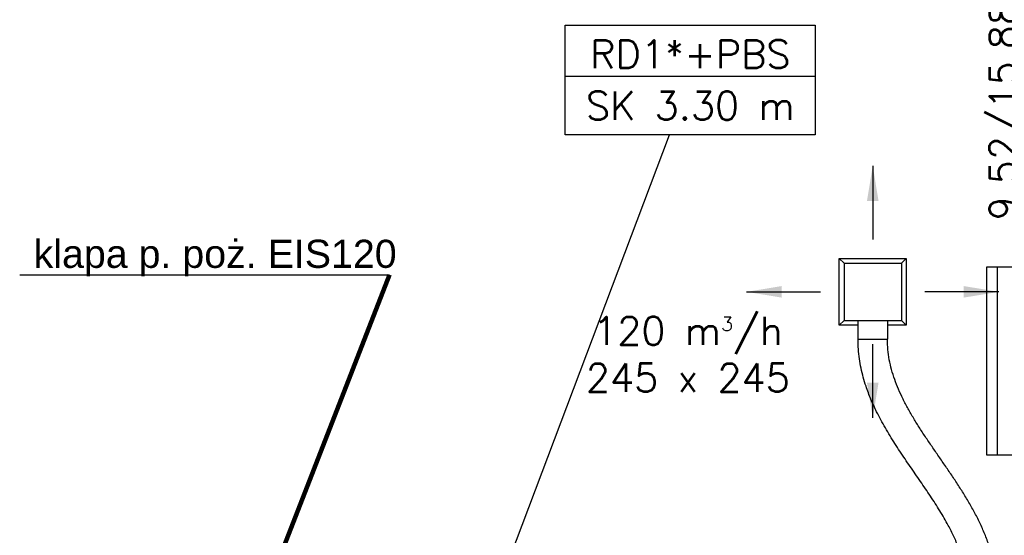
# Model space of a CAD drawing. Header units: millimetres. Extents: x 295542 to 440356, y 17772 to 133669.
# Tile 58 of 73: x 318203 to 322398, y 51578 to 53777. Entities that reach past the tile are written whole.
import ezdxf

# ---------------------------------------------------------------- set-up
doc = ezdxf.new("R2010")
doc.units = ezdxf.units.MM
doc.linetypes.add('Ciągłe', pattern=[0])
for name, color, linetype in [('0_freon', 50, 'Ciągłe'), ('0_klmatyzacja', 210, 'Continuous'), ('0_opis_wentylacja', 110, 'Ciągłe'), ('FLUID-N5', 7, 'Continuous'), ('FLUID-N5-120-ARRGR', 7, 'Continuous'), ('FLUID-W5-120-INF', 7, 'Continuous')]:
    doc.layers.add(name, color=color, linetype=linetype)
doc.styles.add('FDBES', font='simplex.shx')
doc.styles.get("Standard").update_dxf_attribs({"font": 'arial.ttf'})
doc.linetypes.add('ZIGZAG', pattern='A,0.0001,-0.2,[131,ltypeshp.shx,S=0.2,R=0,X=-0.2,Y=0],-0.4,[131,ltypeshp.shx,S=0.2,R=180,X=0.2,Y=0],-0.2', length=0.8001)
doc.dimstyles.new('CADKON cm', dxfattribs={"dimscale": 10, "dimtxt": 2.5, "dimasz": 2.5, "dimexe": 1.8, "dimexo": 5, "dimgap": 0.6, "dimtad": 1, "dimrnd": 0.1, "dimtxsty": 'Standard', "dimblk1": 'OBLIQUE', "dimblk2": 'OBLIQUE', "dimsah": 1, "dimcen": 2.5, "dimadec": 1, "dimazin": 2, "dimtfac": 1, "dimtix": 1, "dimtmove": 2, "dimatfit": 3, "dimldrblk": 'OPEN30', "dimfxl": 5, "dimfxlon": 1, "dimtfill": 1, "dimtolj": 1, "dimarcsym": 0})
doc.dimstyles.new('FDBES', dxfattribs={"dimscale": 50, "dimtxt": 4, "dimasz": 2.5, "dimexe": 0.8, "dimexo": 2, "dimgap": 1, "dimtad": 1, "dimdsep": 46, "dimtxsty": 'FDBES', "dimcen": 2.5, "dimclrd": 4, "dimclre": 5, "dimadec": 0, "dimazin": 0, "dimtfac": 1, "dimtmove": 0, "dimatfit": 3, "dimfxl": 1, "dimarcsym": 0})

# ---------------------------------------------------------------- blocks, each defined once
blk = doc.blocks.new('*U359')
at = {"color": 0, "linetype": 'ByBlock', "lineweight": -2}
for p, q in [((-142.5, 142.5), (-122.5, 122.5)), ((-142.5, 142.5), (-142.5, -142.5)), ((142.5, 142.5), (-142.5, 142.5)), ((142.5, 142.5), (122.5, 122.5)), ((142.5, -142.5), (142.5, 142.5)), ((-122.5, 122.5), (-122.5, -122.5)), ((122.5, 122.5), (-122.5, 122.5)), ((122.5, 122.5), (122.5, -122.5)), ((-142.5, -142.5), (-122.5, -122.5)), ((-62.5, -122.5), (-122.5, -122.5)), ((62.5, -122.5), (-62.5, -122.5)), ((-62.5, -122.5), (-62.5, -202.5)), ((122.5, -122.5), (62.5, -122.5)), ((62.5, -202.5), (62.5, -122.5)), ((122.5, -122.5), (142.5, -142.5)), ((-142.5, -142.5), (-62.5, -142.5)), ((62.5, -142.5), (142.5, -142.5)), ((62.5, -202.5), (-62.5, -202.5))]:
    blk.add_line(p, q, dxfattribs=at)
blk = doc.blocks.new('_OBLIQUE')
at = {"color": 0, "linetype": 'ByBlock'}
blk.add_line((-0.5, -0.5), (0.5, 0.5), dxfattribs=at)
blk = doc.blocks.new('*U373')
at = {"color": 160, "linetype": 'Continuous', "lineweight": -2}
for p, q in [((-62.5, 0), (62.5, 0)), ((529.8, -1080.5), (404.8, -1080.5))]:
    blk.add_line(p, q, dxfattribs=at)
at = {"color": 160, "linetype": 'ZIGZAG', "lineweight": -2, "ltscale": 50}
for points, knots in [([(404.8, -1080.5), (404.8, -1069.5), (404, -1047.5), (400.5, -1015.1), (394.9, -983), (387.2, -951.1), (377.6, -919.5), (364.2, -882.7), (346, -840.8), (324.9, -799), (298.6, -752), (266.6, -699.9), (224.9, -637.2), (181.4, -574), (137.3, -510.1), (94.1, -445.1), (59.9, -389.5), (34.5, -343.9), (13.4, -303.3), (-8.4, -255.7), (-27.1, -206.5), (-40.6, -162), (-50.1, -123), (-57.1, -83), (-61.5, -42), (-62.5, -14.1), (-62.5, 0)], [0, 0, 0, 0, 37.792253, 75.584507, 113.37676, 151.169013, 188.961267, 226.75352, 283.4419, 340.13028, 377.922533, 453.50704, 529.091547, 604.676053, 680.26056, 755.845067, 831.429573, 869.221827, 907.01408, 963.70246, 1020.39084, 1058.183093, 1095.975346, 1133.7676, 1171.559853, 1209.352106, 1209.352106, 1209.352106, 1209.352106]), ([(529.8, -1080.5), (529.3, -1062), (528.2, -1025.1), (520.3, -970.9), (508.2, -918.3), (492.1, -867.4), (472.8, -818.2), (450.6, -770.3), (426.2, -723.8), (399.9, -678.4), (372.2, -634), (343.6, -590.3), (314.5, -547.4), (285.2, -504.9), (256.2, -462.8), (227.8, -421.1), (200.5, -379.5), (174.7, -338), (150.7, -296.6), (128.9, -255.2), (109.6, -213.6), (93.2, -171.8), (79.9, -129.7), (70.1, -87.1), (63.7, -43.8), (62.9, -14.6), (62.5, 0)], [0, 0, 0, 0, 5.572858, 11.044722, 16.458418, 21.84764, 27.237043, 32.642542, 38.071893, 43.525546, 48.997653, 54.477181, 59.949023, 65.395068, 70.795272, 76.128715, 81.37468, 86.513881, 91.529876, 96.410791, 101.151449, 105.755971, 110.240802, 114.637806, 118.996849, 123.386732, 123.386732, 123.386732, 123.386732])]:
    blk.add_open_spline(points, degree=3, knots=knots, dxfattribs=at)
blk = doc.blocks.new('*U63')
at = {"color": 5}
blk.add_leader([(31.5, 0), (0, 0)], dimstyle='FDBES', override={"dimscale": 6, "dimclrd": 5}, dxfattribs=at)
blk.add_leader([(31.5, 0), (0, 0)], dimstyle='FDBES', override={"dimscale": 6, "dimclrd": 5}, dxfattribs=at)
blk.add_leader([(31.5, 0), (0, 0)], dimstyle='FDBES', override={"dimscale": 6, "dimclrd": 5}, dxfattribs=at)
blk.add_leader([(31.5, 0), (0, 0)], dimstyle='FDBES', override={"dimscale": 6, "dimclrd": 5}, dxfattribs=at)
blk.add_leader([(31.5, 0), (0, 0)], dimstyle='FDBES', override={"dimscale": 6, "dimclrd": 5}, dxfattribs=at)
blk.add_leader([(31.5, 0), (0, 0)], dimstyle='FDBES', override={"dimscale": 6, "dimclrd": 5}, dxfattribs=at)
blk.add_leader([(31.5, 0), (0, 0)], dimstyle='FDBES', override={"dimscale": 6, "dimclrd": 5}, dxfattribs=at)
blk.add_leader([(31.5, 0), (0, 0)], dimstyle='FDBES', override={"dimscale": 6, "dimclrd": 5}, dxfattribs=at)
blk.add_leader([(31.5, 0), (0, 0)], dimstyle='FDBES', override={"dimscale": 6, "dimclrd": 5}, dxfattribs=at)
blk.add_leader([(31.5, 0), (0, 0)], dimstyle='FDBES', override={"dimscale": 6, "dimclrd": 5}, dxfattribs=at)
blk.add_leader([(31.5, 0), (0, 0)], dimstyle='FDBES', override={"dimscale": 6, "dimclrd": 5}, dxfattribs=at)
blk.add_leader([(31.5, 0), (0, 0)], dimstyle='FDBES', override={"dimscale": 6, "dimclrd": 5}, dxfattribs=at)
blk.add_leader([(31.5, 0), (0, 0)], dimstyle='FDBES', override={"dimscale": 6, "dimclrd": 5}, dxfattribs=at)
blk.add_leader([(31.5, 0), (0, 0)], dimstyle='FDBES', override={"dimscale": 6, "dimclrd": 5}, dxfattribs=at)
blk.add_leader([(31.5, 0), (0, 0)], dimstyle='FDBES', override={"dimscale": 6, "dimclrd": 5}, dxfattribs=at)
blk.add_leader([(31.5, 0), (0, 0)], dimstyle='FDBES', override={"dimscale": 6, "dimclrd": 5}, dxfattribs=at)
blk.add_leader([(31.5, 0), (0, 0)], dimstyle='FDBES', override={"dimscale": 6, "dimclrd": 5}, dxfattribs=at)
blk.add_leader([(31.5, 0), (0, 0)], dimstyle='FDBES', override={"dimscale": 6, "dimclrd": 5}, dxfattribs=at)
blk.add_leader([(31.5, 0), (0, 0)], dimstyle='FDBES', override={"dimscale": 6, "dimclrd": 5}, dxfattribs=at)
blk.add_leader([(31.5, 0), (0, 0)], dimstyle='FDBES', override={"dimscale": 6, "dimclrd": 5}, dxfattribs=at)
blk.add_leader([(31.5, 0), (0, 0)], dimstyle='FDBES', override={"dimscale": 6, "dimclrd": 5}, dxfattribs=at)
blk.add_leader([(31.5, 0), (0, 0)], dimstyle='FDBES', override={"dimscale": 6, "dimclrd": 5}, dxfattribs=at)
blk.add_leader([(31.5, 0), (0, 0)], dimstyle='FDBES', override={"dimscale": 6, "dimclrd": 5}, dxfattribs=at)
blk.add_leader([(31.5, 0), (0, 0)], dimstyle='FDBES', override={"dimscale": 6, "dimclrd": 5}, dxfattribs=at)
blk.add_leader([(31.5, 0), (0, 0)], dimstyle='FDBES', override={"dimscale": 6, "dimclrd": 5}, dxfattribs=at)
blk.add_leader([(31.5, 0), (0, 0)], dimstyle='FDBES', override={"dimscale": 6, "dimclrd": 5}, dxfattribs=at)
blk.add_leader([(31.5, 0), (0, 0)], dimstyle='FDBES', override={"dimscale": 6, "dimclrd": 5}, dxfattribs=at)
blk.add_leader([(31.5, 0), (0, 0)], dimstyle='FDBES', override={"dimscale": 6, "dimclrd": 5}, dxfattribs=at)
blk.add_leader([(31.5, 0), (0, 0)], dimstyle='FDBES', override={"dimscale": 6, "dimclrd": 5}, dxfattribs=at)
blk.add_leader([(31.5, 0), (0, 0)], dimstyle='FDBES', override={"dimscale": 6, "dimclrd": 5}, dxfattribs=at)
blk.add_leader([(31.5, 0), (0, 0)], dimstyle='FDBES', override={"dimscale": 6, "dimclrd": 5}, dxfattribs=at)
blk = doc.blocks.new('*U64')
at = {"color": 5}
blk.add_leader([(-31.5, 0), (0, 0)], dimstyle='FDBES', override={"dimscale": 6, "dimclrd": 5}, dxfattribs=at)
blk.add_leader([(-31.5, 0), (0, 0)], dimstyle='FDBES', override={"dimscale": 6, "dimclrd": 5}, dxfattribs=at)
blk.add_leader([(-31.5, 0), (0, 0)], dimstyle='FDBES', override={"dimscale": 6, "dimclrd": 5}, dxfattribs=at)
blk.add_leader([(-31.5, 0), (0, 0)], dimstyle='FDBES', override={"dimscale": 6, "dimclrd": 5}, dxfattribs=at)
blk.add_leader([(-31.5, 0), (0, 0)], dimstyle='FDBES', override={"dimscale": 6, "dimclrd": 5}, dxfattribs=at)
blk.add_leader([(-31.5, 0), (0, 0)], dimstyle='FDBES', override={"dimscale": 6, "dimclrd": 5}, dxfattribs=at)
blk.add_leader([(-31.5, 0), (0, 0)], dimstyle='FDBES', override={"dimscale": 6, "dimclrd": 5}, dxfattribs=at)
blk.add_leader([(-31.5, 0), (0, 0)], dimstyle='FDBES', override={"dimscale": 6, "dimclrd": 5}, dxfattribs=at)
blk.add_leader([(-31.5, 0), (0, 0)], dimstyle='FDBES', override={"dimscale": 6, "dimclrd": 5}, dxfattribs=at)
blk.add_leader([(-31.5, 0), (0, 0)], dimstyle='FDBES', override={"dimscale": 6, "dimclrd": 5}, dxfattribs=at)
blk.add_leader([(-31.5, 0), (0, 0)], dimstyle='FDBES', override={"dimscale": 6, "dimclrd": 5}, dxfattribs=at)
blk.add_leader([(-31.5, 0), (0, 0)], dimstyle='FDBES', override={"dimscale": 6, "dimclrd": 5}, dxfattribs=at)
blk.add_leader([(-31.5, 0), (0, 0)], dimstyle='FDBES', override={"dimscale": 6, "dimclrd": 5}, dxfattribs=at)
blk.add_leader([(-31.5, 0), (0, 0)], dimstyle='FDBES', override={"dimscale": 6, "dimclrd": 5}, dxfattribs=at)
blk.add_leader([(-31.5, 0), (0, 0)], dimstyle='FDBES', override={"dimscale": 6, "dimclrd": 5}, dxfattribs=at)
blk.add_leader([(-31.5, 0), (0, 0)], dimstyle='FDBES', override={"dimscale": 6, "dimclrd": 5}, dxfattribs=at)
blk.add_leader([(-31.5, 0), (0, 0)], dimstyle='FDBES', override={"dimscale": 6, "dimclrd": 5}, dxfattribs=at)
blk.add_leader([(-31.5, 0), (0, 0)], dimstyle='FDBES', override={"dimscale": 6, "dimclrd": 5}, dxfattribs=at)
blk.add_leader([(-31.5, 0), (0, 0)], dimstyle='FDBES', override={"dimscale": 6, "dimclrd": 5}, dxfattribs=at)
blk.add_leader([(-31.5, 0), (0, 0)], dimstyle='FDBES', override={"dimscale": 6, "dimclrd": 5}, dxfattribs=at)
blk.add_leader([(-31.5, 0), (0, 0)], dimstyle='FDBES', override={"dimscale": 6, "dimclrd": 5}, dxfattribs=at)
blk.add_leader([(-31.5, 0), (0, 0)], dimstyle='FDBES', override={"dimscale": 6, "dimclrd": 5}, dxfattribs=at)
blk.add_leader([(-31.5, 0), (0, 0)], dimstyle='FDBES', override={"dimscale": 6, "dimclrd": 5}, dxfattribs=at)
blk.add_leader([(-31.5, 0), (0, 0)], dimstyle='FDBES', override={"dimscale": 6, "dimclrd": 5}, dxfattribs=at)
blk.add_leader([(-31.5, 0), (0, 0)], dimstyle='FDBES', override={"dimscale": 6, "dimclrd": 5}, dxfattribs=at)
blk.add_leader([(-31.5, 0), (0, 0)], dimstyle='FDBES', override={"dimscale": 6, "dimclrd": 5}, dxfattribs=at)
blk.add_leader([(-31.5, 0), (0, 0)], dimstyle='FDBES', override={"dimscale": 6, "dimclrd": 5}, dxfattribs=at)
blk.add_leader([(-31.5, 0), (0, 0)], dimstyle='FDBES', override={"dimscale": 6, "dimclrd": 5}, dxfattribs=at)
blk.add_leader([(-31.5, 0), (0, 0)], dimstyle='FDBES', override={"dimscale": 6, "dimclrd": 5}, dxfattribs=at)
blk.add_leader([(-31.5, 0), (0, 0)], dimstyle='FDBES', override={"dimscale": 6, "dimclrd": 5}, dxfattribs=at)
blk.add_leader([(-31.5, 0), (0, 0)], dimstyle='FDBES', override={"dimscale": 6, "dimclrd": 5}, dxfattribs=at)
blk = doc.blocks.new('*U65')
at = {"color": 5}
blk.add_leader([(0, 31.5), (0, 0)], dimstyle='FDBES', override={"dimscale": 6, "dimclrd": 5}, dxfattribs=at)
blk.add_leader([(0, 31.5), (0, 0)], dimstyle='FDBES', override={"dimscale": 6, "dimclrd": 5}, dxfattribs=at)
blk.add_leader([(0, 31.5), (0, 0)], dimstyle='FDBES', override={"dimscale": 6, "dimclrd": 5}, dxfattribs=at)
blk.add_leader([(0, 31.5), (0, 0)], dimstyle='FDBES', override={"dimscale": 6, "dimclrd": 5}, dxfattribs=at)
blk.add_leader([(0, 31.5), (0, 0)], dimstyle='FDBES', override={"dimscale": 6, "dimclrd": 5}, dxfattribs=at)
blk.add_leader([(0, 31.5), (0, 0)], dimstyle='FDBES', override={"dimscale": 6, "dimclrd": 5}, dxfattribs=at)
blk.add_leader([(0, 31.5), (0, 0)], dimstyle='FDBES', override={"dimscale": 6, "dimclrd": 5}, dxfattribs=at)
blk.add_leader([(0, 31.5), (0, 0)], dimstyle='FDBES', override={"dimscale": 6, "dimclrd": 5}, dxfattribs=at)
blk.add_leader([(0, 31.5), (0, 0)], dimstyle='FDBES', override={"dimscale": 6, "dimclrd": 5}, dxfattribs=at)
blk.add_leader([(0, 31.5), (0, 0)], dimstyle='FDBES', override={"dimscale": 6, "dimclrd": 5}, dxfattribs=at)
blk.add_leader([(0, 31.5), (0, 0)], dimstyle='FDBES', override={"dimscale": 6, "dimclrd": 5}, dxfattribs=at)
blk.add_leader([(0, 31.5), (0, 0)], dimstyle='FDBES', override={"dimscale": 6, "dimclrd": 5}, dxfattribs=at)
blk.add_leader([(0, 31.5), (0, 0)], dimstyle='FDBES', override={"dimscale": 6, "dimclrd": 5}, dxfattribs=at)
blk.add_leader([(0, 31.5), (0, 0)], dimstyle='FDBES', override={"dimscale": 6, "dimclrd": 5}, dxfattribs=at)
blk.add_leader([(0, 31.5), (0, 0)], dimstyle='FDBES', override={"dimscale": 6, "dimclrd": 5}, dxfattribs=at)
blk.add_leader([(0, 31.5), (0, 0)], dimstyle='FDBES', override={"dimscale": 6, "dimclrd": 5}, dxfattribs=at)
blk.add_leader([(0, 31.5), (0, 0)], dimstyle='FDBES', override={"dimscale": 6, "dimclrd": 5}, dxfattribs=at)
blk.add_leader([(0, 31.5), (0, 0)], dimstyle='FDBES', override={"dimscale": 6, "dimclrd": 5}, dxfattribs=at)
blk.add_leader([(0, 31.5), (0, 0)], dimstyle='FDBES', override={"dimscale": 6, "dimclrd": 5}, dxfattribs=at)
blk.add_leader([(0, 31.5), (0, 0)], dimstyle='FDBES', override={"dimscale": 6, "dimclrd": 5}, dxfattribs=at)
blk.add_leader([(0, 31.5), (0, 0)], dimstyle='FDBES', override={"dimscale": 6, "dimclrd": 5}, dxfattribs=at)
blk.add_leader([(0, 31.5), (0, 0)], dimstyle='FDBES', override={"dimscale": 6, "dimclrd": 5}, dxfattribs=at)
blk.add_leader([(0, 31.5), (0, 0)], dimstyle='FDBES', override={"dimscale": 6, "dimclrd": 5}, dxfattribs=at)
blk.add_leader([(0, 31.5), (0, 0)], dimstyle='FDBES', override={"dimscale": 6, "dimclrd": 5}, dxfattribs=at)
blk.add_leader([(0, 31.5), (0, 0)], dimstyle='FDBES', override={"dimscale": 6, "dimclrd": 5}, dxfattribs=at)
blk.add_leader([(0, 31.5), (0, 0)], dimstyle='FDBES', override={"dimscale": 6, "dimclrd": 5}, dxfattribs=at)
blk.add_leader([(0, 31.5), (0, 0)], dimstyle='FDBES', override={"dimscale": 6, "dimclrd": 5}, dxfattribs=at)
blk.add_leader([(0, 31.5), (0, 0)], dimstyle='FDBES', override={"dimscale": 6, "dimclrd": 5}, dxfattribs=at)
blk.add_leader([(0, 31.5), (0, 0)], dimstyle='FDBES', override={"dimscale": 6, "dimclrd": 5}, dxfattribs=at)
blk.add_leader([(0, 31.5), (0, 0)], dimstyle='FDBES', override={"dimscale": 6, "dimclrd": 5}, dxfattribs=at)
blk.add_leader([(0, 31.5), (0, 0)], dimstyle='FDBES', override={"dimscale": 6, "dimclrd": 5}, dxfattribs=at)
blk = doc.blocks.new('*U66')
at = {"color": 5}
blk.add_leader([(0, -31.5), (0, 0)], dimstyle='FDBES', override={"dimscale": 6, "dimclrd": 5}, dxfattribs=at)
blk.add_leader([(0, -31.5), (0, 0)], dimstyle='FDBES', override={"dimscale": 6, "dimclrd": 5}, dxfattribs=at)
blk.add_leader([(0, -31.5), (0, 0)], dimstyle='FDBES', override={"dimscale": 6, "dimclrd": 5}, dxfattribs=at)
blk.add_leader([(0, -31.5), (0, 0)], dimstyle='FDBES', override={"dimscale": 6, "dimclrd": 5}, dxfattribs=at)
blk.add_leader([(0, -31.5), (0, 0)], dimstyle='FDBES', override={"dimscale": 6, "dimclrd": 5}, dxfattribs=at)
blk.add_leader([(0, -31.5), (0, 0)], dimstyle='FDBES', override={"dimscale": 6, "dimclrd": 5}, dxfattribs=at)
blk.add_leader([(0, -31.5), (0, 0)], dimstyle='FDBES', override={"dimscale": 6, "dimclrd": 5}, dxfattribs=at)
blk.add_leader([(0, -31.5), (0, 0)], dimstyle='FDBES', override={"dimscale": 6, "dimclrd": 5}, dxfattribs=at)
blk.add_leader([(0, -31.5), (0, 0)], dimstyle='FDBES', override={"dimscale": 6, "dimclrd": 5}, dxfattribs=at)
blk.add_leader([(0, -31.5), (0, 0)], dimstyle='FDBES', override={"dimscale": 6, "dimclrd": 5}, dxfattribs=at)
blk.add_leader([(0, -31.5), (0, 0)], dimstyle='FDBES', override={"dimscale": 6, "dimclrd": 5}, dxfattribs=at)
blk.add_leader([(0, -31.5), (0, 0)], dimstyle='FDBES', override={"dimscale": 6, "dimclrd": 5}, dxfattribs=at)
blk.add_leader([(0, -31.5), (0, 0)], dimstyle='FDBES', override={"dimscale": 6, "dimclrd": 5}, dxfattribs=at)
blk.add_leader([(0, -31.5), (0, 0)], dimstyle='FDBES', override={"dimscale": 6, "dimclrd": 5}, dxfattribs=at)
blk.add_leader([(0, -31.5), (0, 0)], dimstyle='FDBES', override={"dimscale": 6, "dimclrd": 5}, dxfattribs=at)
blk.add_leader([(0, -31.5), (0, 0)], dimstyle='FDBES', override={"dimscale": 6, "dimclrd": 5}, dxfattribs=at)
blk.add_leader([(0, -31.5), (0, 0)], dimstyle='FDBES', override={"dimscale": 6, "dimclrd": 5}, dxfattribs=at)
blk.add_leader([(0, -31.5), (0, 0)], dimstyle='FDBES', override={"dimscale": 6, "dimclrd": 5}, dxfattribs=at)
blk.add_leader([(0, -31.5), (0, 0)], dimstyle='FDBES', override={"dimscale": 6, "dimclrd": 5}, dxfattribs=at)
blk.add_leader([(0, -31.5), (0, 0)], dimstyle='FDBES', override={"dimscale": 6, "dimclrd": 5}, dxfattribs=at)
blk.add_leader([(0, -31.5), (0, 0)], dimstyle='FDBES', override={"dimscale": 6, "dimclrd": 5}, dxfattribs=at)
blk.add_leader([(0, -31.5), (0, 0)], dimstyle='FDBES', override={"dimscale": 6, "dimclrd": 5}, dxfattribs=at)
blk.add_leader([(0, -31.5), (0, 0)], dimstyle='FDBES', override={"dimscale": 6, "dimclrd": 5}, dxfattribs=at)
blk.add_leader([(0, -31.5), (0, 0)], dimstyle='FDBES', override={"dimscale": 6, "dimclrd": 5}, dxfattribs=at)
blk.add_leader([(0, -31.5), (0, 0)], dimstyle='FDBES', override={"dimscale": 6, "dimclrd": 5}, dxfattribs=at)
blk.add_leader([(0, -31.5), (0, 0)], dimstyle='FDBES', override={"dimscale": 6, "dimclrd": 5}, dxfattribs=at)
blk.add_leader([(0, -31.5), (0, 0)], dimstyle='FDBES', override={"dimscale": 6, "dimclrd": 5}, dxfattribs=at)
blk.add_leader([(0, -31.5), (0, 0)], dimstyle='FDBES', override={"dimscale": 6, "dimclrd": 5}, dxfattribs=at)
blk.add_leader([(0, -31.5), (0, 0)], dimstyle='FDBES', override={"dimscale": 6, "dimclrd": 5}, dxfattribs=at)
blk.add_leader([(0, -31.5), (0, 0)], dimstyle='FDBES', override={"dimscale": 6, "dimclrd": 5}, dxfattribs=at)
blk.add_leader([(0, -31.5), (0, 0)], dimstyle='FDBES', override={"dimscale": 6, "dimclrd": 5}, dxfattribs=at)
blk = doc.blocks.new('*U549')
at = {"color": 5, "lineweight": -2}
blk.add_line((155.36, 271.77), (48.84, 271.77), dxfattribs=at)
blk.add_line((155.36, 271.77), (48.84, 271.77), dxfattribs=at)
blk.add_lwpolyline([(48.84, 293.77), (155.36, 293.77), (155.36, 246.97), (48.84, 246.97)], close=True, dxfattribs=at)
blk.add_lwpolyline([(48.84, 293.77), (155.36, 293.77), (155.36, 246.97), (48.84, 246.97)], close=True, dxfattribs=at)
at = {"color": 3, "insert": (102.1, 270.37), "char_height": 12, "attachment_point": 5, "line_spacing_factor": 1.1, "style": 'FDBES'}
blk.add_mtext('RD1*+PBS\\PSK 3.30 m', dxfattribs=at)
blk.add_mtext('RD1*+PBS\\PSK 3.30 m', dxfattribs=at)
at = {"color": 5}
blk.add_leader([(0, 0), (93.26, 246.97)], dimstyle='FDBES', override={"dimscale": 3, "dimclrd": 5}, dxfattribs=at)
blk.add_leader([(0, 0), (93.26, 246.97)], dimstyle='FDBES', override={"dimscale": 3, "dimclrd": 5}, dxfattribs=at)

msp = doc.modelspace()

# ---------------------------------------------------------------- linework, layer by layer
at = {"layer": '0_klmatyzacja'}
msp.add_line((322368.63, 51921.507), (322368.63, 52721.507), dxfattribs=at)
msp.add_lwpolyline([(322521.456, 52721.507), (322321.456, 52721.507), (322321.456, 51921.507), (322521.456, 51921.507)], close=True, dxfattribs=at)
at = {"layer": '0_opis_wentylacja'}
msp.add_line((318202.746, 52689.237), (319778.696, 52689.237), dxfattribs=at)

# ---------------------------------------------------------------- block references
at = {"layer": 'FLUID-N5', "color": 160, "linetype": 'Continuous', "extrusion": (1.22465e-16, -1.83697e-16, -1), "rotation": 360}
msp.add_blockref('*U359', (-321837.422, 52616.214, -3351.25), dxfattribs=at)
at = {"layer": 'FLUID-N5', "color": 160, "linetype": 'Continuous'}
msp.add_blockref('*U373', (321837.422, 52413.714, 3463.75), dxfattribs=at)
at = {"layer": 'FLUID-N5-120-ARRGR', "xscale": 10, "yscale": 10, "zscale": 10, "rotation": 360}
for name, p in [('*U65', (321837.422, 52838.714, 3326.25)), ('*U64', (321614.922, 52616.214, 3326.25)), ('*U63', (322059.922, 52616.214, 3326.25)), ('*U66', (321837.422, 52393.714, 3326.25))]:
    msp.add_blockref(name, p, dxfattribs=at)
at = {"layer": 'FLUID-W5-120-INF', "linetype": 'ByBlock', "xscale": 10, "yscale": 10, "zscale": 10}
msp.add_blockref('*U549', (320039.004, 50816.265, 3351.25), dxfattribs=at)

# ---------------------------------------------------------------- texts
at = {"layer": '0_freon', "insert": (322414.528, 53388.682), "char_height": 120, "attachment_point": 5, "rotation": 90, "line_spacing_factor": 1.1, "style": 'FDBES'}
msp.add_mtext('9,52/15,88', dxfattribs=at)
at = {"layer": '0_opis_wentylacja', "insert": (318262.064, 52682.149), "char_height": 120, "width": 1871.89986, "attachment_point": 7}
msp.add_mtext('klapa p. poż. EIS120', dxfattribs=at)
at = {"layer": 'FLUID-N5-120-ARRGR', "color": 3, "insert": (321049.559, 52350.001, 3026.25), "char_height": 120, "attachment_point": 5, "style": 'FDBES'}
msp.add_mtext('120 m{\\A2;\\H0.5x;3}/h\\P245 x 245', dxfattribs=at)

# ---------------------------------------------------------------- leaders
at = {"layer": '0_opis_wentylacja'}
msp.add_leader([(318807.195, 50192.167), (319778.696, 52689.237)], dimstyle='CADKON cm', override={"dimasz": 2, "dimclrd": 0, "dimldrblk": 'DotSmall', "dimlwd": 65534}, dxfattribs=at)

doc.saveas('drawing.dxf')
